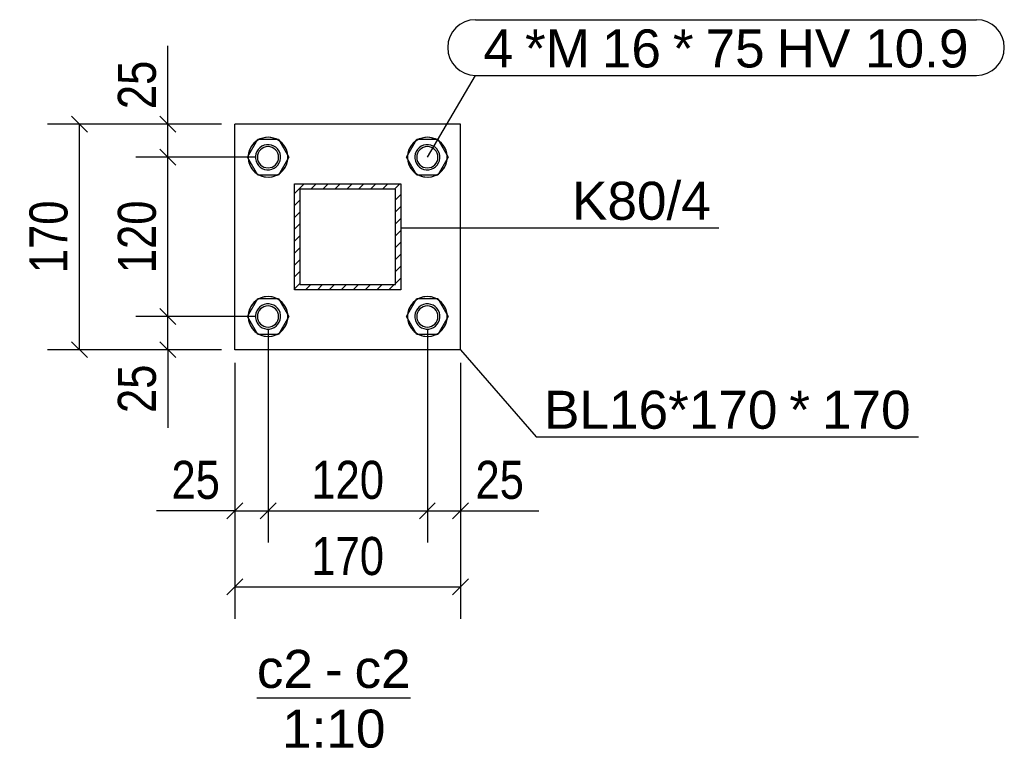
# Model space of a CAD drawing. Header units: millimetres. Extents: x 30 to 208467, y 44 to 15445.
# Tile 3 of 61: x 11869 to 12611, y 44 to 594. Entities that reach past the tile are written whole.
import ezdxf

# ---------------------------------------------------------------- set-up
doc = ezdxf.new("R2010")
doc.units = ezdxf.units.MM
doc.styles.add('Arial', font='ARIAL.TTF', dxfattribs={"height": 0.2})
doc.styles.add('Arial Narrow', font='ARIALN.TTF', dxfattribs={"height": 0.2})

# ---------------------------------------------------------------- blocks, each defined once
blk = doc.blocks.new('Unknown-21 - 46782')
at = {"color": 5}
blk.add_line((12047.78, 82.5), (12163.62, 82.5), dxfattribs=at)
at = {"color": 5, "style": 'Arial'}
for s, height, p in [('c2', 28.652, (12047.78, 90)), ('c2', 28.652, (12121.36, 90)), ('-', 28.65, (12099.04, 90)), ('1:10', 28.652, (12066.76, 45))]:
    blk.add_text(s, height=height, dxfattribs=at).set_placement(p)
blk = doc.blocks.new('Part-46793 - 46782')
h = blk.add_hatch()
h.set_pattern_fill('', color=1, scale=2, style=0, pattern_type=0)
h.set_pattern_definition([(45, (12156.198, 389.863), (-4.49013, 4.49013), [])])
h.paths.add_polyline_path([(12076.2, 389.86), (12156.2, 389.86), (12156.2, 469.86), (12076.2, 469.86)])
h.paths.add_polyline_path([(12152.2, 465.86), (12152.2, 393.86), (12080.2, 393.86), (12080.2, 465.86)])
at = {"color": 7}
for p, q in [((12076.2, 389.86), (12076.2, 469.86)), ((12076.2, 469.86), (12156.2, 469.86)), ((12156.2, 469.86), (12156.2, 389.86)), ((12152.2, 465.86), (12080.2, 465.86)), ((12080.2, 465.86), (12080.2, 393.86)), ((12152.2, 393.86), (12152.2, 465.86)), ((12080.2, 393.86), (12152.2, 393.86)), ((12156.2, 389.86), (12076.2, 389.86))]:
    blk.add_line(p, q, dxfattribs=at)
blk = doc.blocks.new('Part-46795 - 46782')
at = {"color": 7}
for p, q in [((12031.2, 344.86), (12031.2, 514.86)), ((12201.2, 514.86), (12031.2, 514.86)), ((12201.2, 344.86), (12201.2, 514.86)), ((12201.2, 344.86), (12031.2, 344.86))]:
    blk.add_line(p, q, dxfattribs=at)
blk = doc.blocks.new('Bolt-46797 - 46782')
at = {"color": 7}
for p, q in [((12040.61, 489.86), (12048.4, 503.36)), ((12048.4, 503.36), (12063.99, 503.36)), ((12063.99, 503.36), (12071.79, 489.86)), ((12160.61, 489.86), (12168.4, 503.36)), ((12168.4, 503.36), (12183.99, 503.36)), ((12183.99, 503.36), (12191.79, 489.86)), ((12048.4, 476.36), (12040.61, 489.86)), ((12071.79, 489.86), (12063.99, 476.36)), ((12168.4, 476.36), (12160.61, 489.86)), ((12191.79, 489.86), (12183.99, 476.36)), ((12063.99, 476.36), (12048.4, 476.36)), ((12183.99, 476.36), (12168.4, 476.36)), ((12040.61, 369.86), (12048.4, 383.36)), ((12048.4, 383.36), (12063.99, 383.36)), ((12063.99, 383.36), (12071.79, 369.86)), ((12160.61, 369.86), (12168.4, 383.36)), ((12168.4, 383.36), (12183.99, 383.36)), ((12183.99, 383.36), (12191.79, 369.86)), ((12048.4, 356.36), (12040.61, 369.86)), ((12071.79, 369.86), (12063.99, 356.36)), ((12168.4, 356.36), (12160.61, 369.86)), ((12191.79, 369.86), (12183.99, 356.36)), ((12063.99, 356.36), (12048.4, 356.36)), ((12183.99, 356.36), (12168.4, 356.36))]:
    blk.add_line(p, q, dxfattribs=at)
for centre, radius, start, end in [((12056.2, 489.86), 15, 0, 180), ((12056.2, 489.86), 15, 330, 150), ((12176.2, 489.86), 15, 0, 180), ((12176.2, 489.86), 15, 330, 150), ((12056.2, 489.86), 15, 150, 330), ((12056.2, 489.86), 9.5, 108, 288), ((12056.2, 489.86), 8, 0, 180), ((12056.2, 489.86), 9.5, 288, 108), ((12176.2, 489.86), 15, 150, 330), ((12176.2, 489.86), 9.5, 108, 288), ((12176.2, 489.86), 8, 0, 180), ((12176.2, 489.86), 9.5, 288, 108), ((12056.2, 489.86), 15, 180, 0), ((12056.2, 489.86), 8, 180, 0), ((12176.2, 489.86), 15, 180, 0), ((12176.2, 489.86), 8, 180, 0), ((12056.2, 369.86), 15, 0, 180), ((12056.2, 369.86), 15, 330, 150), ((12056.2, 369.86), 9.5, 108, 288), ((12056.2, 369.86), 9.5, 288, 108), ((12176.2, 369.86), 15, 0, 180), ((12176.2, 369.86), 15, 330, 150), ((12176.2, 369.86), 9.5, 108, 288), ((12176.2, 369.86), 9.5, 288, 108), ((12056.2, 369.86), 15, 150, 330), ((12056.2, 369.86), 8, 0, 180), ((12176.2, 369.86), 15, 150, 330), ((12176.2, 369.86), 8, 0, 180), ((12056.2, 369.86), 15, 180, 0), ((12056.2, 369.86), 8, 180, 0), ((12176.2, 369.86), 15, 180, 0), ((12176.2, 369.86), 8, 180, 0)]:
    blk.add_arc(centre, radius, start, end, dxfattribs=at)
blk = doc.blocks.new('StraightDimension-49070 - 46782')
at = {"color": 174}
for p, q in [((12056.2, 359.86), (12056.2, 199.48)), ((12176.2, 359.86), (12176.2, 199.48)), ((12062.2, 229.48), (12050.2, 217.48)), ((12056.2, 223.48), (12176.2, 223.48)), ((12170.2, 217.48), (12182.2, 229.48))]:
    blk.add_line(p, q, dxfattribs=at)
at = {"color": 30, "style": 'Arial Narrow'}
blk.add_text('120', height=28.633, dxfattribs=at).set_placement((12088.84, 232.48))
blk = doc.blocks.new('StraightDimension-48792 - 46782')
at = {"color": 174}
for p, q in [((11980.72, 514.86), (11980.72, 573.84)), ((11980.72, 514.86), (11980.72, 573.84)), ((11986.72, 508.86), (11974.72, 520.86)), ((12021.2, 514.86), (11956.72, 514.86)), ((11980.72, 489.86), (11980.72, 514.86)), ((12046.2, 489.86), (11956.72, 489.86)), ((11974.72, 495.86), (11986.72, 483.86))]:
    blk.add_line(p, q, dxfattribs=at)
at = {"color": 30, "style": 'Arial Narrow'}
blk.add_text('25', height=28.633, rotation=90.00021, dxfattribs=at).set_placement((11971.72, 526.11))
blk = doc.blocks.new('StraightDimension-48793 - 46782')
at = {"color": 174}
for p, q in [((12046.2, 489.86), (11956.72, 489.86)), ((11986.72, 483.86), (11974.72, 495.86)), ((11980.72, 369.86), (11980.72, 489.86)), ((11974.72, 375.86), (11986.72, 363.86)), ((12046.2, 369.86), (11956.72, 369.86))]:
    blk.add_line(p, q, dxfattribs=at)
at = {"color": 30, "style": 'Arial Narrow'}
blk.add_text('120', height=28.633, rotation=90.00021, dxfattribs=at).set_placement((11971.72, 402.51))
blk = doc.blocks.new('StraightDimension-48794 - 46782')
at = {"color": 174}
for p, q in [((11986.72, 363.86), (11974.72, 375.86)), ((12046.2, 369.86), (11956.72, 369.86)), ((11980.72, 344.86), (11980.72, 369.86)), ((11974.72, 350.86), (11986.72, 338.86)), ((12021.2, 344.86), (11956.72, 344.86)), ((11980.72, 344.86), (11980.72, 285.89)), ((11980.72, 344.86), (11980.72, 285.89))]:
    blk.add_line(p, q, dxfattribs=at)
at = {"color": 30, "style": 'Arial Narrow'}
blk.add_text('25', height=28.633, rotation=90.00021, dxfattribs=at).set_placement((11971.72, 297.14))
blk = doc.blocks.new('StraightDimension-48868 - 46782')
at = {"color": 174}
for p, q in [((11920.13, 508.86), (11908.13, 520.86)), ((12021.2, 514.86), (11890.13, 514.86)), ((11914.13, 344.86), (11914.13, 514.86)), ((11908.13, 350.86), (11920.13, 338.86)), ((12021.2, 344.86), (11890.13, 344.86))]:
    blk.add_line(p, q, dxfattribs=at)
at = {"color": 30, "style": 'Arial Narrow'}
blk.add_text('170', height=28.633, rotation=90.00021, dxfattribs=at).set_placement((11905.13, 402.51))
blk = doc.blocks.new('StraightDimension-48906 - 46782')
at = {"color": 174}
for p, q in [((12031.2, 334.86), (12031.2, 142.08)), ((12201.2, 334.86), (12201.2, 142.08)), ((12037.2, 172.08), (12025.2, 160.08)), ((12195.2, 160.08), (12207.2, 172.08)), ((12031.2, 166.08), (12201.2, 166.08))]:
    blk.add_line(p, q, dxfattribs=at)
at = {"color": 30, "style": 'Arial Narrow'}
blk.add_text('170', height=28.633, dxfattribs=at).set_placement((12088.84, 175.08))
blk = doc.blocks.new('StraightDimension-49069 - 46782')
at = {"color": 174}
for p, q in [((12176.2, 359.86), (12176.2, 199.48)), ((12201.2, 334.86), (12201.2, 199.48)), ((12182.2, 229.48), (12170.2, 217.48)), ((12176.2, 223.48), (12201.2, 223.48)), ((12195.2, 217.48), (12207.2, 229.48)), ((12201.2, 223.48), (12260.17, 223.48)), ((12201.2, 223.48), (12260.17, 223.48))]:
    blk.add_line(p, q, dxfattribs=at)
at = {"color": 30, "style": 'Arial Narrow'}
blk.add_text('25', height=28.633, dxfattribs=at).set_placement((12212.45, 232.48))
blk = doc.blocks.new('StraightDimension-49071 - 46782')
at = {"color": 174}
for p, q in [((12056.2, 359.86), (12056.2, 199.48)), ((12031.2, 334.86), (12031.2, 199.48)), ((12031.2, 223.48), (11972.22, 223.48)), ((12031.2, 223.48), (11972.22, 223.48)), ((12037.2, 229.48), (12025.2, 217.48)), ((12031.2, 223.48), (12056.2, 223.48)), ((12050.2, 217.48), (12062.2, 229.48))]:
    blk.add_line(p, q, dxfattribs=at)
at = {"color": 30, "style": 'Arial Narrow'}
blk.add_text('25', height=28.633, dxfattribs=at).set_placement((11983.47, 232.48))
blk = doc.blocks.new('Mark-46838 - 46782')
at = {"color": 136}
for p, q in [((12156.2, 436.74), (12279.13, 436.74)), ((12279.13, 436.74), (12395.69, 436.74))]:
    blk.add_line(p, q, dxfattribs=at)
at = {"color": 30, "style": 'Arial'}
blk.add_text('K80/4', height=28.652, dxfattribs=at).set_placement((12285.13, 442.74))
blk = doc.blocks.new('Mark-46839 - 46782')
at = {"color": 136}
for p, q in [((12201.2, 344.86), (12258.09, 279.26)), ((12258.09, 279.26), (12546.18, 279.26))]:
    blk.add_line(p, q, dxfattribs=at)
at = {"color": 30, "style": 'Arial'}
for s, height, p in [('BL16*170', 28.652, (12264.09, 285.26)), ('*', 28.65, (12448.86, 285.26)), ('170', 28.652, (12473.43, 285.26))]:
    blk.add_text(s, height=height, dxfattribs=at).set_placement(p)
blk = doc.blocks.new('Mark-46851 - 46782')
at = {"color": 7}
for p, q in [((12212.51, 593.51), (12589.79, 593.51)), ((12176.2, 489.86), (12212.51, 551.51)), ((12212.51, 551.51), (12589.79, 551.51))]:
    blk.add_line(p, q, dxfattribs=at)
for centre, start, end in [((12212.51, 572.51), 90, 270), ((12589.79, 572.51), 270, 90)]:
    blk.add_arc(centre, 21, start, end, dxfattribs=at)
at = {"color": 30, "style": 'Arial'}
for s, height, p in [('4', 28.65, (12218.51, 557.51)), ('*M', 28.652, (12249.76, 557.51)), ('16', 28.652, (12307.65, 557.51)), ('*', 28.65, (12361.15, 557.51)), ('75', 28.652, (12385.73, 557.51)), ('HV 10.9', 28.652, (12439.23, 557.51))]:
    blk.add_text(s, height=height, dxfattribs=at).set_placement(p)

msp = doc.modelspace()

# ---------------------------------------------------------------- block references
for name in ['Mark-46851 - 46782', 'StraightDimension-48792 - 46782', 'StraightDimension-48868 - 46782', 'Part-46795 - 46782', 'Bolt-46797 - 46782', 'StraightDimension-48793 - 46782', 'Part-46793 - 46782', 'Mark-46838 - 46782', 'StraightDimension-48794 - 46782', 'StraightDimension-49071 - 46782', 'StraightDimension-49070 - 46782', 'StraightDimension-49069 - 46782', 'Mark-46839 - 46782', 'StraightDimension-48906 - 46782', 'Unknown-21 - 46782']:
    msp.add_blockref(name, (0, 0))

doc.saveas('drawing.dxf')
